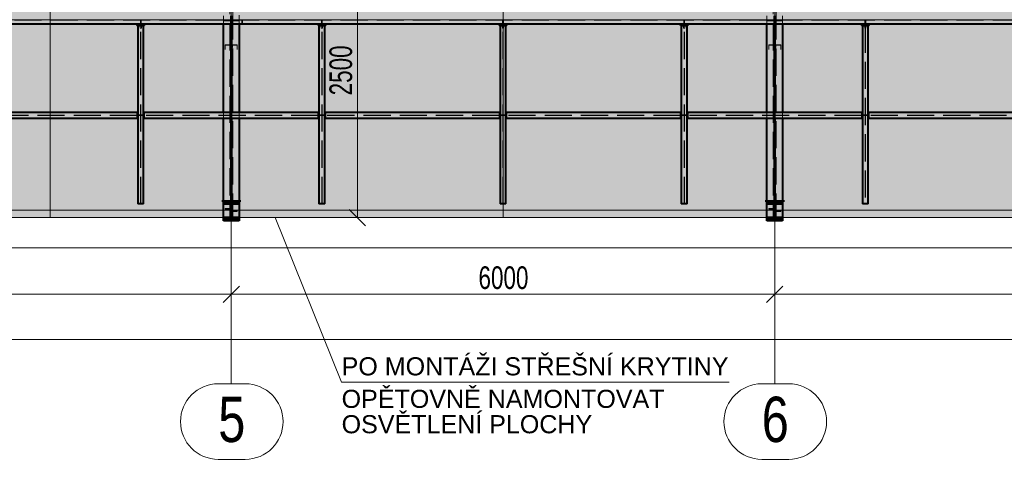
# Model space of a CAD drawing. Header units: metres. Extents: x 212 to 317, y 37 to 97.
# Tile 25 of 52: x 244.1 to 254.98, y 67.57 to 72.42. Entities that reach past the tile are written whole.
import ezdxf

# ---------------------------------------------------------------- set-up
doc = ezdxf.new("R2010")
doc.units = ezdxf.units.M
for name, pattern in [('__RA_15', [1.7, 1, -0.3, 0.1, -0.3]), ('__RA_2', [0.4, 0.3, -0.1]), ('__RA_4', [0.6, 0.3, -0.1, 0, -0.1, 0, -0.1])]:
    doc.linetypes.add(name, pattern=pattern)
for name, color, linetype, lineweight in [('OSY', 204, '__RA_15', 13), ('POPIS', 7, 'Continuous', 13), ('Standard', 7, 'Continuous', 40), ('VYZTUZ', 11, 'Continuous', 50)]:
    doc.layers.add(name, color=color, linetype=linetype, lineweight=lineweight)
doc.styles.add('ARIAL', font='ARIAL.TTF')

msp = doc.modelspace()

# ---------------------------------------------------------------- hatches: boundary and pattern name
at = {"layer": 'Standard', "linetype": 'Continuous', "lineweight": 13}
for points in [[(228.441, 76.634), (228.441, 70.236), (244.441, 70.236), (244.441, 76.634)], [(244.441, 76.634), (244.441, 70.236), (249.441, 70.236), (249.441, 76.634)], [(249.441, 76.634), (249.441, 70.236), (267.441, 70.236), (267.441, 76.634)]]:
    msp.add_hatch(color=204, dxfattribs=at).paths.add_polyline_path(points)

# ---------------------------------------------------------------- linework, layer by layer
at = {"layer": 'OSY', "color": 204, "linetype": 'Continuous', "lineweight": 13}
for p, q in [((246.441, 68.407), (246.441, 93.935)), ((252.441, 68.407), (252.441, 93.935)), ((217.354, 72.419), (298.452, 72.419)), ((217.354, 70.318), (298.452, 70.318)), ((246.596, 68.401), (246.297, 68.401)), ((246.441, 68.407), (246.441, 68.407)), ((252.596, 68.401), (252.297, 68.401)), ((252.441, 68.407), (252.441, 68.407)), ((246.596, 67.567), (246.297, 67.567)), ((252.596, 67.567), (252.297, 67.567))]:
    msp.add_line(p, q, dxfattribs=at)
for centre, start, end in [((246.297, 67.984), 90, 270), ((246.596, 67.984), 270, 90), ((252.297, 67.984), 90, 270), ((252.596, 67.984), 270, 90)]:
    msp.add_arc(centre, 0.417, start, end, dxfattribs=at)
at = {"layer": 'Standard', "color": 136, "linetype": '__RA_2', "lineweight": 18}
for p, q in [((246.425, 80.381), (246.425, 70.202)), ((246.457, 70.202), (246.457, 80.381)), ((252.425, 80.381), (252.425, 70.202)), ((252.457, 70.202), (252.457, 80.381)), ((240.447, 72.416), (246.435, 72.416)), ((245.437, 72.416), (245.437, 72.406)), ((245.437, 72.406), (245.445, 72.406)), ((245.437, 72.374), (245.437, 72.406)), ((245.445, 72.406), (245.445, 72.416)), ((245.445, 72.406), (245.445, 72.374)), ((246.355, 72.416), (246.355, 72.464)), ((246.355, 72.406), (246.355, 72.416)), ((246.355, 72.374), (246.355, 72.406)), ((246.355, 72.406), (246.435, 72.406)), ((246.447, 72.416), (252.435, 72.416)), ((246.447, 72.406), (246.525, 72.406)), ((246.525, 72.416), (246.525, 72.406)), ((246.527, 72.472), (246.527, 72.374)), ((246.557, 72.416), (246.557, 72.406)), ((246.557, 72.406), (246.565, 72.406)), ((246.557, 72.374), (246.557, 72.406)), ((246.565, 72.406), (246.565, 72.416)), ((246.565, 72.406), (246.565, 72.374)), ((247.437, 72.416), (247.437, 72.406)), ((247.437, 72.406), (247.445, 72.406)), ((247.437, 72.374), (247.437, 72.406)), ((247.445, 72.406), (247.445, 72.416)), ((247.445, 72.406), (247.445, 72.374)), ((249.437, 72.416), (249.437, 72.406)), ((249.437, 72.406), (249.445, 72.406)), ((249.437, 72.374), (249.437, 72.406)), ((249.445, 72.406), (249.445, 72.416)), ((249.445, 72.406), (249.445, 72.374)), ((251.437, 72.416), (251.437, 72.406)), ((251.437, 72.406), (251.445, 72.406)), ((251.437, 72.374), (251.437, 72.406)), ((251.445, 72.406), (251.445, 72.416)), ((251.445, 72.406), (251.445, 72.374)), ((252.355, 72.416), (252.355, 72.464)), ((252.355, 72.406), (252.355, 72.416)), ((252.355, 72.374), (252.355, 72.406)), ((252.355, 72.406), (252.435, 72.406)), ((252.447, 72.416), (258.435, 72.416)), ((252.447, 72.406), (252.525, 72.406)), ((252.525, 72.416), (252.525, 72.406)), ((252.527, 72.464), (252.527, 72.374)), ((253.437, 72.416), (253.437, 72.406)), ((253.437, 72.406), (253.445, 72.406)), ((253.437, 72.374), (253.437, 72.406)), ((253.445, 72.406), (253.445, 72.416)), ((253.445, 72.406), (253.445, 72.374)), ((245.434, 72.356), (245.434, 72.326)), ((245.434, 72.326), (245.439, 72.326)), ((245.439, 70.386), (245.439, 72.356)), ((245.443, 70.386), (245.443, 72.356)), ((245.443, 72.326), (245.448, 72.326)), ((245.448, 72.326), (245.448, 72.356)), ((247.434, 72.356), (247.434, 72.326)), ((247.434, 72.326), (247.439, 72.326)), ((247.439, 70.386), (247.439, 72.356)), ((247.443, 70.386), (247.443, 72.356)), ((247.443, 72.326), (247.448, 72.326)), ((247.448, 72.326), (247.448, 72.356)), ((249.434, 72.356), (249.434, 72.326)), ((249.434, 72.326), (249.439, 72.326)), ((249.439, 70.386), (249.439, 72.356)), ((249.443, 70.386), (249.443, 72.356)), ((249.443, 72.326), (249.448, 72.326)), ((249.448, 72.326), (249.448, 72.356)), ((251.434, 72.356), (251.434, 72.326)), ((251.434, 72.326), (251.439, 72.326)), ((251.439, 70.386), (251.439, 72.356)), ((251.443, 70.386), (251.443, 72.356)), ((251.443, 72.326), (251.448, 72.326)), ((251.448, 72.326), (251.448, 72.356)), ((253.434, 72.356), (253.434, 72.326)), ((253.434, 72.326), (253.439, 72.326)), ((253.439, 72.356), (253.439, 70.386)), ((253.443, 72.356), (253.443, 70.386)), ((253.443, 72.326), (253.448, 72.326)), ((253.448, 72.326), (253.448, 72.356)), ((246.429, 72.143), (246.375, 72.143)), ((246.375, 72.143), (246.375, 72.141)), ((246.375, 72.141), (246.375, 72.09)), ((246.375, 72.141), (246.435, 72.141)), ((246.429, 72.146), (246.429, 72.143)), ((246.429, 72.112), (246.429, 72.143)), ((246.447, 72.141), (246.507, 72.141)), ((246.453, 72.143), (246.453, 72.146)), ((246.507, 72.143), (246.453, 72.143)), ((246.453, 72.143), (246.453, 72.112)), ((246.507, 72.141), (246.507, 72.143)), ((246.507, 72.09), (246.507, 72.141)), ((252.429, 72.143), (252.375, 72.143)), ((252.375, 72.143), (252.375, 72.141)), ((252.375, 72.141), (252.375, 72.09)), ((252.375, 72.141), (252.435, 72.141)), ((252.429, 72.146), (252.429, 72.143)), ((252.429, 72.112), (252.429, 72.143)), ((252.447, 72.141), (252.507, 72.141)), ((252.453, 72.143), (252.453, 72.146)), ((252.507, 72.143), (252.453, 72.143)), ((252.453, 72.143), (252.453, 72.112)), ((252.507, 72.141), (252.507, 72.143)), ((252.507, 72.09), (252.507, 72.141)), ((245.401, 71.367), (243.481, 71.367)), ((245.401, 71.363), (243.481, 71.363)), ((245.409, 71.369), (245.429, 71.369)), ((245.429, 71.361), (245.409, 71.361)), ((245.439, 71.369), (245.429, 71.369)), ((245.429, 71.369), (245.429, 71.361)), ((245.429, 71.361), (245.439, 71.361)), ((245.453, 71.369), (245.443, 71.369)), ((245.443, 71.361), (245.453, 71.361)), ((245.453, 71.361), (245.453, 71.369)), ((245.453, 71.369), (245.473, 71.369)), ((245.473, 71.361), (245.453, 71.361)), ((247.401, 71.367), (245.481, 71.367)), ((247.401, 71.363), (245.481, 71.363)), ((246.355, 71.333), (246.355, 71.397)), ((246.435, 71.397), (246.435, 71.333)), ((246.447, 71.333), (246.447, 71.397)), ((246.527, 71.397), (246.527, 71.333)), ((247.409, 71.369), (247.429, 71.369)), ((247.429, 71.361), (247.409, 71.361)), ((247.439, 71.369), (247.429, 71.369)), ((247.429, 71.369), (247.429, 71.361)), ((247.429, 71.361), (247.439, 71.361)), ((247.453, 71.369), (247.443, 71.369)), ((247.443, 71.361), (247.453, 71.361)), ((247.453, 71.361), (247.453, 71.369)), ((247.453, 71.369), (247.473, 71.369)), ((247.473, 71.361), (247.453, 71.361)), ((249.401, 71.367), (247.481, 71.367)), ((249.401, 71.363), (247.481, 71.363)), ((249.409, 71.369), (249.429, 71.369)), ((249.429, 71.361), (249.409, 71.361)), ((249.439, 71.369), (249.429, 71.369)), ((249.429, 71.369), (249.429, 71.361)), ((249.429, 71.361), (249.439, 71.361)), ((249.453, 71.369), (249.443, 71.369)), ((249.443, 71.361), (249.453, 71.361)), ((249.453, 71.361), (249.453, 71.369)), ((249.453, 71.369), (249.473, 71.369)), ((249.473, 71.361), (249.453, 71.361)), ((251.401, 71.367), (249.481, 71.367)), ((251.401, 71.363), (249.481, 71.363)), ((251.409, 71.369), (251.429, 71.369)), ((251.429, 71.361), (251.409, 71.361)), ((251.439, 71.369), (251.429, 71.369)), ((251.429, 71.369), (251.429, 71.361)), ((251.429, 71.361), (251.439, 71.361)), ((251.453, 71.369), (251.443, 71.369)), ((251.443, 71.361), (251.453, 71.361)), ((251.453, 71.361), (251.453, 71.369)), ((251.453, 71.369), (251.473, 71.369)), ((251.473, 71.361), (251.453, 71.361)), ((253.401, 71.367), (251.481, 71.367)), ((253.401, 71.363), (251.481, 71.363)), ((252.355, 71.333), (252.355, 71.397)), ((252.435, 71.397), (252.435, 71.333)), ((252.447, 71.333), (252.447, 71.397)), ((252.527, 71.397), (252.527, 71.333)), ((253.409, 71.369), (253.429, 71.369)), ((253.429, 71.361), (253.409, 71.361)), ((253.439, 71.369), (253.429, 71.369)), ((253.429, 71.369), (253.429, 71.361)), ((253.429, 71.361), (253.439, 71.361)), ((253.453, 71.369), (253.443, 71.369)), ((253.443, 71.361), (253.453, 71.361)), ((253.453, 71.361), (253.453, 71.369)), ((253.453, 71.369), (253.473, 71.369)), ((253.473, 71.361), (253.453, 71.361)), ((255.401, 71.367), (253.481, 71.367)), ((255.401, 71.363), (253.481, 71.363)), ((246.375, 70.336), (246.375, 70.335)), ((246.429, 70.335), (246.375, 70.335)), ((246.375, 70.335), (246.375, 70.329)), ((246.429, 70.39), (246.429, 70.389)), ((246.429, 70.389), (246.429, 70.335)), ((246.435, 70.389), (246.429, 70.389)), ((252.375, 70.336), (252.375, 70.335)), ((252.429, 70.335), (252.375, 70.335)), ((252.375, 70.335), (252.375, 70.329)), ((252.429, 70.39), (252.429, 70.389)), ((252.429, 70.389), (252.429, 70.335)), ((252.435, 70.389), (252.429, 70.389)), ((246.375, 70.329), (246.435, 70.329)), ((246.507, 70.309), (246.447, 70.309)), ((246.447, 70.249), (246.453, 70.249)), ((246.453, 70.304), (246.453, 70.303)), ((246.453, 70.249), (246.453, 70.303)), ((246.453, 70.303), (246.507, 70.303)), ((246.507, 70.309), (246.507, 70.31)), ((246.507, 70.303), (246.507, 70.309)), ((252.375, 70.329), (252.435, 70.329)), ((252.507, 70.309), (252.447, 70.309)), ((252.447, 70.249), (252.453, 70.249)), ((252.453, 70.304), (252.453, 70.303)), ((252.453, 70.249), (252.453, 70.303)), ((252.453, 70.303), (252.507, 70.303)), ((252.507, 70.309), (252.507, 70.31)), ((252.507, 70.303), (252.507, 70.309)), ((246.355, 70.202), (246.425, 70.202)), ((246.425, 70.208), (246.435, 70.208)), ((246.447, 70.208), (246.457, 70.208)), ((246.457, 70.202), (246.527, 70.202)), ((252.355, 70.202), (252.425, 70.202)), ((252.425, 70.208), (252.435, 70.208)), ((252.447, 70.208), (252.457, 70.208)), ((252.457, 70.202), (252.527, 70.202))]:
    msp.add_line(p, q, dxfattribs=at)
at = {"layer": 'Standard', "color": 204, "linetype": 'Continuous', "lineweight": 13}
for p, q in [((244.441, 70.236), (244.441, 76.634)), ((249.441, 70.236), (249.441, 76.634)), ((246.925, 70.236), (247.659, 68.418))]:
    msp.add_line(p, q, dxfattribs=at)
at = {"layer": 'Standard', "color": 1, "linetype": 'Continuous', "lineweight": 40}
for p, q in [((246.435, 72.464), (246.435, 72.374)), ((246.447, 72.416), (246.435, 72.416)), ((246.435, 72.406), (246.447, 72.406)), ((246.447, 72.374), (246.447, 72.464)), ((252.435, 72.464), (252.435, 72.374)), ((252.447, 72.416), (252.435, 72.416)), ((252.435, 72.406), (252.447, 72.406)), ((252.447, 72.374), (252.447, 72.464)), ((240.447, 72.374), (246.435, 72.374)), ((245.391, 72.366), (245.391, 72.374)), ((245.391, 72.366), (245.491, 72.366)), ((245.399, 72.366), (245.399, 72.361)), ((245.399, 72.361), (245.434, 72.361)), ((245.409, 72.356), (245.473, 72.356)), ((245.409, 72.356), (245.409, 70.386)), ((245.434, 72.361), (245.434, 72.356)), ((245.439, 72.356), (245.439, 72.366)), ((245.443, 72.366), (245.443, 72.356)), ((245.448, 72.356), (245.448, 72.361)), ((245.448, 72.361), (245.483, 72.361)), ((245.473, 70.386), (245.473, 72.356)), ((245.483, 72.361), (245.483, 72.366)), ((245.491, 72.374), (245.491, 72.366)), ((246.355, 71.397), (246.355, 72.374)), ((246.435, 72.374), (246.435, 71.397)), ((246.447, 71.397), (246.447, 72.374)), ((246.447, 72.374), (252.435, 72.374)), ((246.527, 72.374), (246.527, 71.397)), ((247.391, 72.366), (247.391, 72.374)), ((247.391, 72.366), (247.491, 72.366)), ((247.399, 72.366), (247.399, 72.361)), ((247.399, 72.361), (247.434, 72.361)), ((247.409, 72.356), (247.473, 72.356)), ((247.409, 72.356), (247.409, 70.386)), ((247.434, 72.361), (247.434, 72.356)), ((247.439, 72.356), (247.439, 72.366)), ((247.443, 72.366), (247.443, 72.356)), ((247.448, 72.356), (247.448, 72.361)), ((247.448, 72.361), (247.483, 72.361)), ((247.473, 70.386), (247.473, 72.356)), ((247.483, 72.361), (247.483, 72.366)), ((247.491, 72.374), (247.491, 72.366)), ((249.391, 72.366), (249.391, 72.374)), ((249.391, 72.366), (249.491, 72.366)), ((249.399, 72.366), (249.399, 72.361)), ((249.399, 72.361), (249.434, 72.361)), ((249.409, 72.356), (249.473, 72.356)), ((249.409, 72.356), (249.409, 70.386)), ((249.434, 72.361), (249.434, 72.356)), ((249.439, 72.356), (249.439, 72.366)), ((249.443, 72.366), (249.443, 72.356)), ((249.448, 72.356), (249.448, 72.361)), ((249.448, 72.361), (249.483, 72.361)), ((249.473, 70.386), (249.473, 72.356)), ((249.483, 72.361), (249.483, 72.366)), ((249.491, 72.374), (249.491, 72.366)), ((251.391, 72.366), (251.391, 72.374)), ((251.391, 72.366), (251.491, 72.366)), ((251.399, 72.366), (251.399, 72.361)), ((251.399, 72.361), (251.434, 72.361)), ((251.409, 72.356), (251.473, 72.356)), ((251.409, 72.356), (251.409, 70.386)), ((251.434, 72.361), (251.434, 72.356)), ((251.439, 72.356), (251.439, 72.366)), ((251.443, 72.366), (251.443, 72.356)), ((251.448, 72.356), (251.448, 72.361)), ((251.448, 72.361), (251.483, 72.361)), ((251.473, 70.386), (251.473, 72.356)), ((251.483, 72.361), (251.483, 72.366)), ((251.491, 72.374), (251.491, 72.366)), ((252.355, 71.397), (252.355, 72.374)), ((252.435, 72.374), (252.435, 71.397)), ((252.447, 71.397), (252.447, 72.374)), ((252.447, 72.374), (258.435, 72.374)), ((252.527, 72.374), (252.527, 71.397)), ((253.391, 72.366), (253.391, 72.374)), ((253.391, 72.366), (253.491, 72.366)), ((253.399, 72.366), (253.399, 72.361)), ((253.399, 72.361), (253.434, 72.361)), ((253.409, 72.356), (253.409, 70.386)), ((253.409, 72.356), (253.473, 72.356)), ((253.434, 72.361), (253.434, 72.356)), ((253.439, 72.356), (253.439, 72.366)), ((253.443, 72.366), (253.443, 72.356)), ((253.448, 72.356), (253.448, 72.361)), ((253.448, 72.361), (253.483, 72.361)), ((253.473, 70.386), (253.473, 72.356)), ((253.483, 72.361), (253.483, 72.366)), ((253.491, 72.374), (253.491, 72.366)), ((246.447, 72), (246.435, 72)), ((252.447, 72), (252.435, 72)), ((245.401, 71.397), (243.481, 71.397)), ((243.481, 71.333), (245.401, 71.333)), ((245.401, 71.405), (245.401, 71.397)), ((245.401, 71.405), (245.409, 71.405)), ((245.401, 71.397), (245.401, 71.333)), ((245.401, 71.333), (245.401, 71.325)), ((245.409, 71.325), (245.401, 71.325)), ((245.473, 71.405), (245.481, 71.405)), ((245.481, 71.325), (245.473, 71.325)), ((245.481, 71.397), (245.481, 71.405)), ((245.481, 71.333), (245.481, 71.397)), ((247.401, 71.397), (245.481, 71.397)), ((245.481, 71.325), (245.481, 71.333)), ((245.481, 71.333), (247.401, 71.333)), ((246.355, 70.386), (246.355, 71.333)), ((246.435, 71.333), (246.435, 70.396)), ((246.447, 70.386), (246.447, 71.333)), ((246.527, 71.333), (246.527, 70.201)), ((247.401, 71.405), (247.401, 71.397)), ((247.401, 71.405), (247.409, 71.405)), ((247.401, 71.397), (247.401, 71.333)), ((247.401, 71.333), (247.401, 71.325)), ((247.409, 71.325), (247.401, 71.325)), ((247.473, 71.405), (247.481, 71.405)), ((247.481, 71.325), (247.473, 71.325)), ((247.481, 71.397), (247.481, 71.405)), ((247.481, 71.333), (247.481, 71.397)), ((249.401, 71.397), (247.481, 71.397)), ((247.481, 71.325), (247.481, 71.333)), ((247.481, 71.333), (249.401, 71.333)), ((249.401, 71.405), (249.401, 71.397)), ((249.401, 71.405), (249.409, 71.405)), ((249.401, 71.397), (249.401, 71.333)), ((249.401, 71.333), (249.401, 71.325)), ((249.409, 71.325), (249.401, 71.325)), ((249.473, 71.405), (249.481, 71.405)), ((249.481, 71.325), (249.473, 71.325)), ((249.481, 71.397), (249.481, 71.405)), ((249.481, 71.333), (249.481, 71.397)), ((251.401, 71.397), (249.481, 71.397)), ((249.481, 71.325), (249.481, 71.333)), ((249.481, 71.333), (251.401, 71.333)), ((251.401, 71.405), (251.401, 71.397)), ((251.401, 71.405), (251.409, 71.405)), ((251.401, 71.397), (251.401, 71.333)), ((251.401, 71.333), (251.401, 71.325)), ((251.409, 71.325), (251.401, 71.325)), ((251.473, 71.405), (251.481, 71.405)), ((251.481, 71.325), (251.473, 71.325)), ((251.481, 71.397), (251.481, 71.405)), ((251.481, 71.333), (251.481, 71.397)), ((253.401, 71.397), (251.481, 71.397)), ((251.481, 71.325), (251.481, 71.333)), ((251.481, 71.333), (253.401, 71.333)), ((252.355, 70.386), (252.355, 71.333)), ((252.435, 71.333), (252.435, 70.396)), ((252.447, 70.386), (252.447, 71.333)), ((252.527, 71.333), (252.527, 70.201)), ((253.401, 71.405), (253.401, 71.397)), ((253.401, 71.405), (253.409, 71.405)), ((253.401, 71.397), (253.401, 71.333)), ((253.401, 71.333), (253.401, 71.325)), ((253.409, 71.325), (253.401, 71.325)), ((253.473, 71.405), (253.481, 71.405)), ((253.481, 71.325), (253.473, 71.325)), ((253.481, 71.397), (253.481, 71.405)), ((253.481, 71.333), (253.481, 71.397)), ((255.401, 71.397), (253.481, 71.397)), ((253.481, 71.325), (253.481, 71.333)), ((253.481, 71.333), (255.401, 71.333)), ((245.473, 70.386), (245.409, 70.386)), ((246.355, 70.386), (246.355, 70.396)), ((246.525, 70.396), (246.355, 70.396)), ((246.355, 70.226), (246.355, 70.386)), ((246.355, 70.386), (246.525, 70.386)), ((246.447, 70.413), (246.435, 70.413)), ((246.435, 70.396), (246.435, 70.236)), ((246.447, 70.226), (246.447, 70.386)), ((246.525, 70.396), (246.525, 70.386)), ((247.473, 70.386), (247.409, 70.386)), ((249.473, 70.386), (249.409, 70.386)), ((251.473, 70.386), (251.409, 70.386)), ((252.355, 70.386), (252.355, 70.396)), ((252.525, 70.396), (252.355, 70.396)), ((252.355, 70.226), (252.355, 70.386)), ((252.355, 70.386), (252.525, 70.386)), ((252.447, 70.413), (252.435, 70.413)), ((252.435, 70.396), (252.435, 70.236)), ((252.447, 70.226), (252.447, 70.386)), ((252.525, 70.396), (252.525, 70.386)), ((253.473, 70.386), (253.409, 70.386)), ((246.525, 70.236), (246.355, 70.236)), ((246.355, 70.226), (246.355, 70.236)), ((246.355, 70.201), (246.355, 70.226)), ((246.355, 70.226), (246.525, 70.226)), ((246.435, 70.236), (246.435, 70.201)), ((246.447, 70.201), (246.447, 70.226)), ((246.525, 70.236), (246.525, 70.226)), ((252.525, 70.236), (252.355, 70.236)), ((252.355, 70.226), (252.355, 70.236)), ((252.355, 70.201), (252.355, 70.226)), ((252.355, 70.226), (252.525, 70.226)), ((252.435, 70.236), (252.435, 70.201)), ((252.447, 70.201), (252.447, 70.226)), ((252.525, 70.236), (252.525, 70.226)), ((246.435, 70.201), (246.355, 70.201)), ((246.447, 70.212), (246.435, 70.212)), ((246.527, 70.201), (246.447, 70.201)), ((252.435, 70.201), (252.355, 70.201)), ((252.447, 70.212), (252.435, 70.212)), ((252.527, 70.201), (252.447, 70.201))]:
    msp.add_line(p, q, dxfattribs=at)
at = {"layer": 'Standard', "color": 1, "linetype": '__RA_4', "lineweight": 40}
for p, q in [((246.335, 70.42), (246.547, 70.42)), ((252.335, 70.42), (252.547, 70.42))]:
    msp.add_line(p, q, dxfattribs=at)
at = {"layer": 'Standard', "color": 7, "linetype": 'Continuous', "lineweight": 13}
for p, q in [((222.039, 70.236), (294.843, 70.236)), ((247.659, 68.418), (251.938, 68.418))]:
    msp.add_line(p, q, dxfattribs=at)
msp.add_lwpolyline([(217.254, 69.903), (298.552, 69.903), (298.552, 92.332), (217.254, 92.332), (217.254, 69.903)], dxfattribs=at)
at = {"layer": 'VYZTUZ', "color": 171, "linetype": 'Continuous', "lineweight": 18}
for p, q in [((247.833, 70.236), (247.683, 70.236)), ((247.923, 70.146), (247.743, 70.326)), ((247.833, 70.236), (247.983, 70.236)), ((246.351, 69.3), (246.531, 69.48)), ((246.441, 69.39), (246.441, 69.54)), ((252.351, 69.3), (252.531, 69.48)), ((252.441, 69.39), (252.441, 69.54)), ((240.441, 69.39), (246.441, 69.39)), ((246.441, 69.39), (246.441, 69.24)), ((246.441, 69.39), (252.441, 69.39)), ((252.441, 69.39), (252.441, 69.24)), ((252.441, 69.39), (258.441, 69.39)), ((222.039, 68.89), (294.843, 68.89))]:
    msp.add_line(p, q, dxfattribs=at)
msp.add_lwpolyline([(247.833, 70.236), (247.833, 71.473), (247.833, 71.473), (247.833, 72.736)], dxfattribs=at)

# ---------------------------------------------------------------- texts
at = {"layer": 'OSY', "color": 204, "linetype": '__RA_15', "lineweight": 13, "char_height": 0.5, "width": 0.19231, "attachment_point": 7, "style": 'ARIAL'}
for s, insert in [('\\W0.77;5', (246.297, 67.751)), ('\\W0.77;6', (252.297, 67.751))]:
    msp.add_mtext(s, dxfattribs=dict(at, insert=insert))
at = {"layer": 'POPIS', "color": 204, "linetype": 'Continuous', "lineweight": 13, "char_height": 0.2, "width": 0.09912, "attachment_point": 7, "style": 'ARIAL'}
for s, insert in [('\\W0.99;PO\\~MONTÁŽI\\~STŘEŠNÍ\\~KRYTINY', (247.659, 68.491)), ('\\W0.99;OPĚTOVNĚ\\~NAMONTOVAT', (247.659, 68.132)), ('\\W0.99;OSVĚTLENÍ\\~PLOCHY', (247.659, 67.852))]:
    msp.add_mtext(s, dxfattribs=dict(at, insert=insert))
at = {"layer": 'VYZTUZ', "color": 171, "linetype": 'Continuous', "lineweight": 18, "insert": (247.778, 71.585), "char_height": 0.25, "width": 0.08929, "attachment_point": 7, "rotation": 90, "style": 'ARIAL'}
msp.add_mtext('\\W0.71;2500', dxfattribs=at)
at = {"layer": 'VYZTUZ', "color": 171, "linetype": 'Continuous', "lineweight": 18, "insert": (249.17, 69.444), "char_height": 0.25, "width": 0.08929, "attachment_point": 7, "style": 'ARIAL'}
msp.add_mtext('\\W0.71;6000', dxfattribs=at)

doc.saveas('drawing.dxf')
